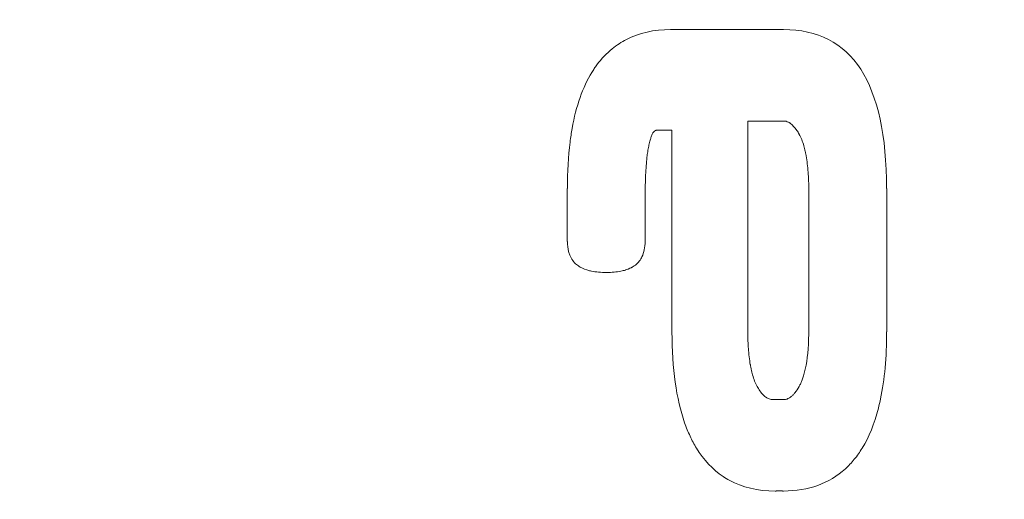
# Model space of a CAD drawing. Header units: inches. Extents: x -5.8 to 5.8, y -5.8 to 5.8.
# Tile 17 of 42: x -5.395 to -5.041, y 4.002 to 4.175. Entities that reach past the tile are written whole.
import ezdxf

# ---------------------------------------------------------------- set-up
doc = ezdxf.new("R2010")
doc.units = ezdxf.units.IN
doc.header["$MEASUREMENT"] = 0
doc.layers.add('VIEW_HATCHES', color=7, linetype='Continuous')

msp = doc.modelspace()

# ---------------------------------------------------------------- linework, layer by layer
at = {"layer": 'VIEW_HATCHES', "color": 4, "lineweight": 5}
for points in [[(-4.47718, 0.90654), (-4.47718, 0.90654), (-5.65767, 1.89029), (-5.65767, 1.89029), (-5.65767, 1.89029), (-5.71609, 1.93889), (-5.74992, 2.01092), (-5.74998, 2.08691), (-5.74998, 2.08691), (-5.75005, 2.16289), (-5.71601, 2.23529), (-5.65767, 2.28399), (-5.65767, 2.28399), (-5.65767, 2.28399), (-4.47717, 3.26774), (-4.47717, 3.26774), (-4.47717, 3.26774), (-4.47717, 3.26774), (-4.47717, 3.26774), (-4.47717, 3.26774), (-4.47717, 3.26774), (-4.471, 3.29833), (-4.16565, 4.85117), (-3.99717, 5.68682), (-3.99717, 5.68682), (-3.98978, 5.72355), (-3.95745, 5.74998), (-3.91998, 5.75), (-3.91998, 5.75), (-3.91998, 5.75), (-2.67093, 5.74999), (-2.67093, 5.74999), (-2.67093, 5.74999), (-2.63346, 5.75), (-2.60116, 5.72354), (-2.59374, 5.68681), (-2.59374, 5.68681), (-2.39022, 4.67732), (-2.11993, 3.29832), (-2.11376, 3.26772), (-2.11376, 3.26772), (-2.11376, 3.26772), (-2.11376, 3.26772), (-2.11376, 3.26772), (-2.11376, 3.26772), (-2.11376, 3.26772), (-0.93326, 2.28397), (-0.93326, 2.28397), (-0.93326, 2.28397), (-0.87484, 2.23537), (-0.84102, 2.16334), (-0.84096, 2.08735), (-0.84096, 2.08735), (-0.84089, 2.01136), (-0.87493, 1.93897), (-0.93327, 1.89026), (-0.93327, 1.89026), (-0.93327, 1.89026), (-2.11378, 0.90652), (-2.11378, 0.90652), (-2.11378, 0.90652), (-2.11378, 0.90652), (-2.11378, 0.90652), (-2.11378, 0.90652), (-2.11378, 0.90652), (-2.11994, 0.87593), (-2.43556, -0.72782), (-2.59377, -1.51256), (-2.59377, -1.51256), (-2.60116, -1.54929), (-2.63349, -1.57572), (-2.67096, -1.57573), (-2.67096, -1.57573), (-2.67096, -1.57573), (-3.92002, -1.57572), (-3.92002, -1.57572), (-3.92002, -1.57572), (-3.95748, -1.57574), (-3.98978, -1.54928), (-3.9972, -1.51255), (-3.9972, -1.51255), (-4.20072, -0.50306), (-4.47101, 0.87594), (-4.47718, 0.90654), (-4.47718, 0.90654), (-4.47718, 0.90654), (-4.47718, 0.90654), (-4.47718, 0.90654)], [(-4.84952, 4.94957), (-4.84952, 4.94957), (-4.59681, 4.63235), (-4.59681, 4.63235), (-4.59681, 4.63235), (-4.58138, 4.61668), (-4.57245, 4.59345), (-4.57244, 4.56895), (-4.57244, 4.56895), (-4.57242, 4.54445), (-4.58141, 4.5211), (-4.59681, 4.5054), (-4.59681, 4.5054), (-4.59681, 4.5054), (-4.84952, 4.18821), (-4.84952, 4.18821), (-4.84952, 4.18821), (-4.84952, 4.18821), (-4.84952, 4.18821), (-4.84952, 4.18821), (-4.84952, 4.18821), (-4.85115, 4.17834), (-4.93177, 3.67763), (-4.97626, 3.40818), (-4.97626, 3.40818), (-4.9782, 3.39634), (-4.98674, 3.38781), (-4.99663, 3.38781), (-4.99663, 3.38781), (-4.99663, 3.38781), (-5.32643, 3.38782), (-5.32643, 3.38782), (-5.32643, 3.38782), (-5.33633, 3.38782), (-5.34485, 3.39635), (-5.34681, 3.4082), (-5.34681, 3.4082), (-5.40056, 3.7337), (-5.47193, 4.17837), (-5.47356, 4.18823), (-5.47356, 4.18823), (-5.47356, 4.18823), (-5.47356, 4.18823), (-5.47356, 4.18823), (-5.47356, 4.18823), (-5.47356, 4.18823), (-5.72563, 4.50545), (-5.72563, 4.50545), (-5.72563, 4.50545), (-5.74105, 4.52112), (-5.74998, 4.54435), (-5.75, 4.56885), (-5.75, 4.56885), (-5.75002, 4.59335), (-5.74103, 4.6167), (-5.72563, 4.6324), (-5.72563, 4.6324), (-5.72563, 4.6324), (-5.47356, 4.94959), (-5.47356, 4.94959), (-5.47356, 4.94959), (-5.47356, 4.94959), (-5.47356, 4.94959), (-5.47356, 4.94959), (-5.47356, 4.94959), (-5.47193, 4.95946), (-5.38859, 5.47658), (-5.34682, 5.72962), (-5.34682, 5.72962), (-5.34487, 5.74146), (-5.33633, 5.74998), (-5.32644, 5.74999), (-5.32644, 5.74999), (-5.32644, 5.74999), (-4.99664, 5.74998), (-4.99664, 5.74998), (-4.99664, 5.74998), (-4.98675, 5.74998), (-4.97822, 5.74145), (-4.97626, 5.72961), (-4.97626, 5.72961), (-4.92252, 5.40409), (-4.85115, 4.95944), (-4.84952, 4.94957), (-4.84952, 4.94957), (-4.84952, 4.94957), (-4.84952, 4.94957), (-4.84952, 4.94957)]]:
    msp.add_open_spline(points, degree=3, knots=[0, 0, 0, 0, 0.045455, 0.045455, 0.045455, 0.045455, 0.090909, 0.090909, 0.090909, 0.090909, 0.136364, 0.136364, 0.136364, 0.136364, 0.181818, 0.181818, 0.181818, 0.181818, 0.227273, 0.227273, 0.227273, 0.227273, 0.272727, 0.272727, 0.272727, 0.272727, 0.318182, 0.318182, 0.318182, 0.318182, 0.363636, 0.363636, 0.363636, 0.363636, 0.409091, 0.409091, 0.409091, 0.409091, 0.454545, 0.454545, 0.454545, 0.454545, 0.5, 0.5, 0.5, 0.5, 0.545455, 0.545455, 0.545455, 0.545455, 0.590909, 0.590909, 0.590909, 0.590909, 0.636364, 0.636364, 0.636364, 0.636364, 0.681818, 0.681818, 0.681818, 0.681818, 0.727273, 0.727273, 0.727273, 0.727273, 0.772727, 0.772727, 0.772727, 0.772727, 0.818182, 0.818182, 0.818182, 0.818182, 0.863636, 0.863636, 0.863636, 0.863636, 0.909091, 0.909091, 0.909091, 0.909091, 0.954545, 0.954545, 0.954545, 0.954545, 1, 1, 1, 1], dxfattribs=at)
at = {"layer": 'VIEW_HATCHES', "color": 2, "lineweight": 5}
for points, knots in [([(-5.08311, 4.06252), (-5.08313, 4.05337), (-5.08386, 4.04532), (-5.08531, 4.03837), (-5.08531, 4.03837), (-5.08555, 4.03723), (-5.08581, 4.03611), (-5.08609, 4.03503), (-5.08609, 4.03503), (-5.08752, 4.02945), (-5.08946, 4.02466), (-5.09192, 4.02066), (-5.09192, 4.02066), (-5.09192, 4.02066), (-5.09193, 4.02065), (-5.09193, 4.02065), (-5.09193, 4.02065), (-5.09193, 4.02065), (-5.09193, 4.02064), (-5.09193, 4.02064), (-5.09193, 4.02064), (-5.09281, 4.0192), (-5.09376, 4.01787), (-5.09477, 4.01663), (-5.09477, 4.01663), (-5.09577, 4.01539), (-5.09684, 4.01426), (-5.09798, 4.01322), (-5.09798, 4.01322), (-5.09798, 4.01322), (-5.09798, 4.01322), (-5.09798, 4.01322), (-5.09798, 4.01322), (-5.1038, 4.00788), (-5.11123, 4.00521), (-5.12027, 4.00521), (-5.12027, 4.00521), (-5.12027, 4.00521), (-5.12058, 4.00521), (-5.12058, 4.00521), (-5.12058, 4.00521), (-5.12058, 4.00521), (-5.12058, 4.00523), (-5.12058, 4.00523), (-5.12058, 4.00523), (-5.12058, 4.00523), (-5.12296, 4.00523), (-5.12296, 4.00523), (-5.12296, 4.00523), (-5.12296, 4.00523), (-5.12296, 4.00521), (-5.12296, 4.00521), (-5.12296, 4.00521), (-5.12296, 4.00521), (-5.12326, 4.00521), (-5.12326, 4.00521), (-5.12326, 4.00521), (-5.12326, 4.00521), (-5.12328, 4.00521), (-5.12328, 4.00521), (-5.12328, 4.00521), (-5.12328, 4.00521), (-5.12328, 4.00521), (-5.12328, 4.00521), (-5.12328, 4.00521), (-5.12955, 4.00521), (-5.13506, 4.0065), (-5.13978, 4.00907), (-5.13978, 4.00907), (-5.14055, 4.00949), (-5.1413, 4.00995), (-5.14203, 4.01043), (-5.14203, 4.01043), (-5.14577, 4.01294), (-5.14897, 4.01634), (-5.15161, 4.02065), (-5.15161, 4.02065), (-5.15161, 4.02065), (-5.15162, 4.02065), (-5.15162, 4.02065), (-5.15162, 4.02065), (-5.15162, 4.02065), (-5.15163, 4.02067), (-5.15163, 4.02067), (-5.15163, 4.02067), (-5.15245, 4.02201), (-5.15322, 4.02344), (-5.15393, 4.02495), (-5.15393, 4.02495), (-5.15393, 4.02495), (-5.15392, 4.02495), (-5.15392, 4.02495), (-5.15392, 4.02495), (-5.15463, 4.02647), (-5.15528, 4.02808), (-5.15587, 4.02977), (-5.15587, 4.02977), (-5.15889, 4.03839), (-5.16041, 4.04931), (-5.16043, 4.06252), (-5.16043, 4.06252), (-5.16043, 4.06252), (-5.16045, 4.06252), (-5.16045, 4.06252), (-5.16045, 4.06252), (-5.16045, 4.06252), (-5.16045, 4.06282), (-5.16045, 4.06282), (-5.16045, 4.06282), (-5.16045, 4.06282), (-5.16044, 4.13517), (-5.16044, 4.13517), (-5.16044, 4.13517), (-5.16044, 4.13517), (-5.16606, 4.13517), (-5.16606, 4.13517), (-5.16606, 4.13517), (-5.16606, 4.13517), (-5.16607, 4.13517), (-5.16607, 4.13517), (-5.16607, 4.13517), (-5.16607, 4.13517), (-5.16607, 4.13517), (-5.16607, 4.13517), (-5.16607, 4.13517), (-5.1661, 4.13517), (-5.16613, 4.13516), (-5.16618, 4.13514), (-5.16618, 4.13514), (-5.16624, 4.13512), (-5.16631, 4.13509), (-5.16639, 4.13505), (-5.16639, 4.13505), (-5.16639, 4.13505), (-5.16639, 4.13505), (-5.16639, 4.13505), (-5.16639, 4.13505), (-5.16679, 4.13483), (-5.16727, 4.13443), (-5.16737, 4.13418), (-5.16737, 4.13418), (-5.16737, 4.13418), (-5.16746, 4.134), (-5.16746, 4.134), (-5.16746, 4.134), (-5.16746, 4.134), (-5.16746, 4.134), (-5.16746, 4.134), (-5.16746, 4.134), (-5.16746, 4.134), (-5.16749, 4.13393), (-5.16749, 4.13393), (-5.16749, 4.13393), (-5.16749, 4.13393), (-5.16749, 4.13393), (-5.16749, 4.13393), (-5.16749, 4.13393), (-5.16749, 4.13393), (-5.16759, 4.1337), (-5.16759, 4.1337), (-5.16759, 4.1337), (-5.16759, 4.1337), (-5.16759, 4.1337), (-5.16759, 4.1337), (-5.16759, 4.1337), (-5.16775, 4.13331), (-5.16789, 4.13291), (-5.16802, 4.1325), (-5.16802, 4.1325), (-5.16802, 4.1325), (-5.16803, 4.13246), (-5.16803, 4.13246), (-5.16803, 4.13246), (-5.16803, 4.13246), (-5.16803, 4.13245), (-5.16803, 4.13245), (-5.16803, 4.13245), (-5.16803, 4.13245), (-5.16803, 4.13245), (-5.16803, 4.13245), (-5.16803, 4.13245), (-5.16803, 4.13245), (-5.16811, 4.13219), (-5.16811, 4.13219), (-5.16811, 4.13219), (-5.16811, 4.13219), (-5.16819, 4.13192), (-5.16819, 4.13192), (-5.16819, 4.13192), (-5.16833, 4.13146), (-5.16846, 4.13092), (-5.1686, 4.13032), (-5.1686, 4.13032), (-5.1686, 4.13032), (-5.16861, 4.13028), (-5.16861, 4.13028), (-5.16861, 4.13028), (-5.16875, 4.12969), (-5.16888, 4.12907), (-5.169, 4.12843), (-5.169, 4.12843), (-5.16911, 4.12778), (-5.16922, 4.1271), (-5.16932, 4.12639), (-5.16932, 4.12639), (-5.16982, 4.12274), (-5.17007, 4.1183), (-5.17007, 4.11306), (-5.17007, 4.11306), (-5.17007, 4.11306), (-5.17007, 4.09544), (-5.17007, 4.09544), (-5.17007, 4.09544), (-5.17007, 4.09544), (-5.17007, 4.09513), (-5.17007, 4.09513), (-5.17007, 4.09513), (-5.17007, 4.09513), (-5.17009, 4.09513), (-5.17009, 4.09513), (-5.17009, 4.09513), (-5.17013, 4.09295), (-5.17051, 4.0911), (-5.17124, 4.08958), (-5.17124, 4.08958), (-5.17124, 4.08958), (-5.17124, 4.08958), (-5.17124, 4.08958), (-5.17124, 4.08958), (-5.17137, 4.08932), (-5.1715, 4.08907), (-5.17165, 4.08882), (-5.17165, 4.08882), (-5.17165, 4.08882), (-5.17165, 4.08882), (-5.17165, 4.08882), (-5.17165, 4.08882), (-5.17235, 4.08767), (-5.17328, 4.08674), (-5.17444, 4.08602), (-5.17444, 4.08602), (-5.17444, 4.08602), (-5.17443, 4.08602), (-5.17443, 4.08602), (-5.17443, 4.08602), (-5.17443, 4.08602), (-5.17472, 4.08585), (-5.17472, 4.08585), (-5.17472, 4.08585), (-5.17472, 4.08585), (-5.17473, 4.08584), (-5.17473, 4.08584), (-5.17473, 4.08584), (-5.17473, 4.08584), (-5.17478, 4.08582), (-5.17478, 4.08582), (-5.17478, 4.08582), (-5.17478, 4.08582), (-5.17479, 4.08582), (-5.17479, 4.08582), (-5.17479, 4.08582), (-5.17479, 4.08582), (-5.17495, 4.08574), (-5.17495, 4.08574), (-5.17495, 4.08574), (-5.17495, 4.08574), (-5.17498, 4.08572), (-5.17498, 4.08572), (-5.17498, 4.08572), (-5.17498, 4.08572), (-5.17498, 4.08572), (-5.17498, 4.08572), (-5.17498, 4.08572), (-5.17498, 4.08572), (-5.17515, 4.08563), (-5.17515, 4.08563), (-5.17515, 4.08563), (-5.17515, 4.08563), (-5.17515, 4.08563), (-5.17515, 4.08563), (-5.17515, 4.08563), (-5.17544, 4.08548), (-5.1757, 4.08535), (-5.17594, 4.08526), (-5.17594, 4.08526), (-5.17594, 4.08526), (-5.17594, 4.08526), (-5.17594, 4.08526), (-5.17594, 4.08526), (-5.17594, 4.08526), (-5.17594, 4.08525), (-5.17594, 4.08525), (-5.17594, 4.08525), (-5.17594, 4.08525), (-5.17595, 4.08525), (-5.17595, 4.08525), (-5.17595, 4.08525), (-5.17595, 4.08525), (-5.17609, 4.08519), (-5.17609, 4.08519), (-5.17609, 4.08519), (-5.17609, 4.08519), (-5.1761, 4.08519), (-5.1761, 4.08519), (-5.1761, 4.08519), (-5.1761, 4.08519), (-5.17625, 4.08513), (-5.17625, 4.08513), (-5.17625, 4.08513), (-5.17625, 4.08513), (-5.17625, 4.08513), (-5.17625, 4.08513), (-5.17625, 4.08513), (-5.17652, 4.08503), (-5.17681, 4.08493), (-5.17714, 4.08482), (-5.17714, 4.08482), (-5.17714, 4.08482), (-5.17714, 4.08482), (-5.17714, 4.08482), (-5.17714, 4.08482), (-5.17714, 4.08482), (-5.17717, 4.08481), (-5.17717, 4.08481), (-5.17717, 4.08481), (-5.17717, 4.08481), (-5.17717, 4.08481), (-5.17717, 4.08481), (-5.17717, 4.08481), (-5.17744, 4.08473), (-5.17772, 4.08465), (-5.178, 4.08458), (-5.178, 4.08458), (-5.17828, 4.08451), (-5.17857, 4.08444), (-5.17887, 4.08439), (-5.17887, 4.08439), (-5.18038, 4.08409), (-5.18209, 4.08393), (-5.18401, 4.08393), (-5.18401, 4.08393), (-5.18401, 4.08393), (-5.18404, 4.08393), (-5.18404, 4.08393), (-5.18404, 4.08393), (-5.18404, 4.08393), (-5.18404, 4.08393), (-5.18404, 4.08393), (-5.18404, 4.08393), (-5.18604, 4.08394), (-5.18783, 4.08409), (-5.18939, 4.08441), (-5.18939, 4.08441), (-5.18965, 4.08446), (-5.18991, 4.08452), (-5.19014, 4.08457), (-5.19014, 4.08457), (-5.19141, 4.08488), (-5.19251, 4.0853), (-5.19346, 4.08583), (-5.19346, 4.08583), (-5.19346, 4.08583), (-5.19346, 4.08584), (-5.19346, 4.08584), (-5.19346, 4.08584), (-5.19346, 4.08584), (-5.19347, 4.08584), (-5.19347, 4.08584), (-5.19347, 4.08584), (-5.1937, 4.08597), (-5.19394, 4.08612), (-5.19415, 4.08627), (-5.19415, 4.08627), (-5.19437, 4.08642), (-5.19458, 4.08658), (-5.19478, 4.08675), (-5.19478, 4.08675), (-5.19478, 4.08675), (-5.19478, 4.08675), (-5.19478, 4.08675), (-5.19478, 4.08675), (-5.19582, 4.08763), (-5.19663, 4.08876), (-5.1972, 4.09013), (-5.1972, 4.09013), (-5.1972, 4.09013), (-5.1972, 4.09013), (-5.1972, 4.09013), (-5.1972, 4.09013), (-5.1972, 4.09013), (-5.1972, 4.09015), (-5.1972, 4.09015), (-5.1972, 4.09015), (-5.19729, 4.09036), (-5.19737, 4.09057), (-5.19744, 4.09079), (-5.19744, 4.09079), (-5.19752, 4.09102), (-5.19759, 4.09124), (-5.19765, 4.09146), (-5.19765, 4.09146), (-5.19794, 4.09256), (-5.1981, 4.09378), (-5.19812, 4.09513), (-5.19812, 4.09513), (-5.19812, 4.09513), (-5.19814, 4.09513), (-5.19814, 4.09513), (-5.19814, 4.09513), (-5.19814, 4.09513), (-5.19814, 4.09543), (-5.19814, 4.09543), (-5.19814, 4.09543), (-5.19814, 4.09543), (-5.19814, 4.1138), (-5.19814, 4.1138), (-5.19814, 4.1138), (-5.19814, 4.1138), (-5.19814, 4.11382), (-5.19814, 4.11382), (-5.19814, 4.11382), (-5.19814, 4.11382), (-5.19814, 4.11413), (-5.19814, 4.11413), (-5.19814, 4.11413), (-5.19814, 4.11413), (-5.19812, 4.11413), (-5.19812, 4.11413), (-5.19812, 4.11413), (-5.19811, 4.12019), (-5.19778, 4.12578), (-5.19715, 4.13087), (-5.19715, 4.13087), (-5.19693, 4.13257), (-5.19669, 4.1342), (-5.19641, 4.13578), (-5.19641, 4.13578), (-5.19496, 4.14391), (-5.19259, 4.15065), (-5.18931, 4.15598), (-5.18931, 4.15598), (-5.18931, 4.15598), (-5.18931, 4.15599), (-5.18931, 4.15599), (-5.18931, 4.15599), (-5.18931, 4.15599), (-5.1893, 4.15599), (-5.1893, 4.15599), (-5.1893, 4.15599), (-5.18902, 4.15646), (-5.18872, 4.15692), (-5.18841, 4.15737), (-5.18841, 4.15737), (-5.18811, 4.15783), (-5.18779, 4.15827), (-5.18748, 4.15869), (-5.18748, 4.15869), (-5.18583, 4.1609), (-5.18399, 4.16284), (-5.18195, 4.16449), (-5.18195, 4.16449), (-5.18195, 4.16449), (-5.18195, 4.1645), (-5.18195, 4.1645), (-5.18195, 4.1645), (-5.18195, 4.1645), (-5.18194, 4.1645), (-5.18194, 4.1645), (-5.18194, 4.1645), (-5.18194, 4.1645), (-5.18194, 4.1645), (-5.18194, 4.1645), (-5.18194, 4.1645), (-5.18115, 4.16515), (-5.18033, 4.16575), (-5.17948, 4.16631), (-5.17948, 4.16631), (-5.17863, 4.16686), (-5.17776, 4.16737), (-5.17686, 4.16784), (-5.17686, 4.16784), (-5.17224, 4.17023), (-5.16694, 4.17142), (-5.16096, 4.17142), (-5.16096, 4.17142), (-5.16096, 4.17142), (-5.12029, 4.17143), (-5.12029, 4.17143), (-5.12029, 4.17143), (-5.09557, 4.17143), (-5.08319, 4.15233), (-5.08312, 4.11412), (-5.08312, 4.11412), (-5.08312, 4.11412), (-5.0831, 4.11412), (-5.0831, 4.11412), (-5.0831, 4.11412), (-5.0831, 4.11412), (-5.0831, 4.11381), (-5.0831, 4.11381), (-5.0831, 4.11381), (-5.0831, 4.11381), (-5.08309, 4.06283), (-5.08309, 4.06283), (-5.08309, 4.06283), (-5.08309, 4.06283), (-5.08309, 4.06252), (-5.08309, 4.06252), (-5.08309, 4.06252), (-5.08309, 4.06252), (-5.08311, 4.06252), (-5.08311, 4.06252)], [0, 0, 0, 0, 0.007812, 0.007812, 0.007812, 0.007812, 0.015625, 0.015625, 0.015625, 0.015625, 0.023438, 0.023438, 0.023438, 0.023438, 0.03125, 0.03125, 0.03125, 0.03125, 0.039062, 0.039062, 0.039062, 0.039062, 0.046875, 0.046875, 0.046875, 0.046875, 0.054688, 0.054688, 0.054688, 0.054688, 0.0625, 0.0625, 0.0625, 0.0625, 0.070312, 0.070312, 0.070312, 0.070312, 0.078125, 0.078125, 0.078125, 0.078125, 0.085938, 0.085938, 0.085938, 0.085938, 0.09375, 0.09375, 0.09375, 0.09375, 0.101562, 0.101562, 0.101562, 0.101562, 0.109375, 0.109375, 0.109375, 0.109375, 0.117188, 0.117188, 0.117188, 0.117188, 0.125, 0.125, 0.125, 0.125, 0.132812, 0.132812, 0.132812, 0.132812, 0.140625, 0.140625, 0.140625, 0.140625, 0.148438, 0.148438, 0.148438, 0.148438, 0.15625, 0.15625, 0.15625, 0.15625, 0.164062, 0.164062, 0.164062, 0.164062, 0.171875, 0.171875, 0.171875, 0.171875, 0.179688, 0.179688, 0.179688, 0.179688, 0.1875, 0.1875, 0.1875, 0.1875, 0.195312, 0.195312, 0.195312, 0.195312, 0.203125, 0.203125, 0.203125, 0.203125, 0.210938, 0.210938, 0.210938, 0.210938, 0.21875, 0.21875, 0.21875, 0.21875, 0.226562, 0.226562, 0.226562, 0.226562, 0.234375, 0.234375, 0.234375, 0.234375, 0.242188, 0.242188, 0.242188, 0.242188, 0.25, 0.25, 0.25, 0.25, 0.257812, 0.257812, 0.257812, 0.257812, 0.265625, 0.265625, 0.265625, 0.265625, 0.273438, 0.273438, 0.273438, 0.273438, 0.28125, 0.28125, 0.28125, 0.28125, 0.289062, 0.289062, 0.289062, 0.289062, 0.296875, 0.296875, 0.296875, 0.296875, 0.304688, 0.304688, 0.304688, 0.304688, 0.3125, 0.3125, 0.3125, 0.3125, 0.320312, 0.320312, 0.320312, 0.320312, 0.328125, 0.328125, 0.328125, 0.328125, 0.335938, 0.335938, 0.335938, 0.335938, 0.34375, 0.34375, 0.34375, 0.34375, 0.351562, 0.351562, 0.351562, 0.351562, 0.359375, 0.359375, 0.359375, 0.359375, 0.367188, 0.367188, 0.367188, 0.367188, 0.375, 0.375, 0.375, 0.375, 0.382812, 0.382812, 0.382812, 0.382812, 0.390625, 0.390625, 0.390625, 0.390625, 0.398438, 0.398438, 0.398438, 0.398438, 0.40625, 0.40625, 0.40625, 0.40625, 0.414062, 0.414062, 0.414062, 0.414062, 0.421875, 0.421875, 0.421875, 0.421875, 0.429688, 0.429688, 0.429688, 0.429688, 0.4375, 0.4375, 0.4375, 0.4375, 0.445312, 0.445312, 0.445312, 0.445312, 0.453125, 0.453125, 0.453125, 0.453125, 0.460938, 0.460938, 0.460938, 0.460938, 0.46875, 0.46875, 0.46875, 0.46875, 0.476562, 0.476562, 0.476562, 0.476562, 0.484375, 0.484375, 0.484375, 0.484375, 0.492188, 0.492188, 0.492188, 0.492188, 0.5, 0.5, 0.5, 0.5, 0.507812, 0.507812, 0.507812, 0.507812, 0.515625, 0.515625, 0.515625, 0.515625, 0.523438, 0.523438, 0.523438, 0.523438, 0.53125, 0.53125, 0.53125, 0.53125, 0.539062, 0.539062, 0.539062, 0.539062, 0.546875, 0.546875, 0.546875, 0.546875, 0.554688, 0.554688, 0.554688, 0.554688, 0.5625, 0.5625, 0.5625, 0.5625, 0.570312, 0.570312, 0.570312, 0.570312, 0.578125, 0.578125, 0.578125, 0.578125, 0.585938, 0.585938, 0.585938, 0.585938, 0.59375, 0.59375, 0.59375, 0.59375, 0.601562, 0.601562, 0.601562, 0.601562, 0.609375, 0.609375, 0.609375, 0.609375, 0.617188, 0.617188, 0.617188, 0.617188, 0.625, 0.625, 0.625, 0.625, 0.632812, 0.632812, 0.632812, 0.632812, 0.640625, 0.640625, 0.640625, 0.640625, 0.648438, 0.648438, 0.648438, 0.648438, 0.65625, 0.65625, 0.65625, 0.65625, 0.664062, 0.664062, 0.664062, 0.664062, 0.671875, 0.671875, 0.671875, 0.671875, 0.679688, 0.679688, 0.679688, 0.679688, 0.6875, 0.6875, 0.6875, 0.6875, 0.695312, 0.695312, 0.695312, 0.695312, 0.703125, 0.703125, 0.703125, 0.703125, 0.710938, 0.710938, 0.710938, 0.710938, 0.71875, 0.71875, 0.71875, 0.71875, 0.726562, 0.726562, 0.726562, 0.726562, 0.734375, 0.734375, 0.734375, 0.734375, 0.742188, 0.742188, 0.742188, 0.742188, 0.75, 0.75, 0.75, 0.75, 0.757812, 0.757812, 0.757812, 0.757812, 0.765625, 0.765625, 0.765625, 0.765625, 0.773438, 0.773438, 0.773438, 0.773438, 0.78125, 0.78125, 0.78125, 0.78125, 0.789062, 0.789062, 0.789062, 0.789062, 0.796875, 0.796875, 0.796875, 0.796875, 0.804688, 0.804688, 0.804688, 0.804688, 0.8125, 0.8125, 0.8125, 0.8125, 0.820312, 0.820312, 0.820312, 0.820312, 0.828125, 0.828125, 0.828125, 0.828125, 0.835938, 0.835938, 0.835938, 0.835938, 0.84375, 0.84375, 0.84375, 0.84375, 0.851562, 0.851562, 0.851562, 0.851562, 0.859375, 0.859375, 0.859375, 0.859375, 0.867188, 0.867188, 0.867188, 0.867188, 0.875, 0.875, 0.875, 0.875, 0.882812, 0.882812, 0.882812, 0.882812, 0.890625, 0.890625, 0.890625, 0.890625, 0.898438, 0.898438, 0.898438, 0.898438, 0.90625, 0.90625, 0.90625, 0.90625, 0.914062, 0.914062, 0.914062, 0.914062, 0.921875, 0.921875, 0.921875, 0.921875, 0.929688, 0.929688, 0.929688, 0.929688, 0.9375, 0.9375, 0.9375, 0.9375, 0.945312, 0.945312, 0.945312, 0.945312, 0.953125, 0.953125, 0.953125, 0.953125, 0.960938, 0.960938, 0.960938, 0.960938, 0.96875, 0.96875, 0.96875, 0.96875, 0.976562, 0.976562, 0.976562, 0.976562, 0.984375, 0.984375, 0.984375, 0.984375, 0.992188, 0.992188, 0.992188, 0.992188, 1, 1, 1, 1]), ([(-5.11117, 4.11306), (-5.11117, 4.11306), (-5.11117, 4.1131), (-5.11117, 4.1131), (-5.11117, 4.1131), (-5.11117, 4.1131), (-5.11117, 4.11341), (-5.11117, 4.11341), (-5.11117, 4.11341), (-5.11117, 4.11341), (-5.11115, 4.11341), (-5.11115, 4.11341), (-5.11115, 4.11341), (-5.11115, 4.11527), (-5.1112, 4.11705), (-5.1113, 4.11873), (-5.1113, 4.11873), (-5.1113, 4.11873), (-5.1113, 4.11873), (-5.1113, 4.11873), (-5.1113, 4.11873), (-5.11133, 4.11915), (-5.11136, 4.11957), (-5.11139, 4.12), (-5.11139, 4.12), (-5.11155, 4.12213), (-5.11179, 4.12409), (-5.1121, 4.12588), (-5.1121, 4.12588), (-5.1121, 4.12588), (-5.11211, 4.12591), (-5.11211, 4.12591), (-5.11211, 4.12591), (-5.11211, 4.12591), (-5.11215, 4.12615), (-5.11215, 4.12615), (-5.11215, 4.12615), (-5.11215, 4.12615), (-5.11219, 4.12638), (-5.11219, 4.12638), (-5.11219, 4.12638), (-5.11227, 4.12677), (-5.11235, 4.12715), (-5.11242, 4.1275), (-5.11242, 4.1275), (-5.11242, 4.1275), (-5.11242, 4.1275), (-5.11242, 4.1275), (-5.11242, 4.1275), (-5.11242, 4.1275), (-5.11243, 4.12752), (-5.11243, 4.12752), (-5.11243, 4.12752), (-5.11243, 4.12752), (-5.11243, 4.12753), (-5.11243, 4.12753), (-5.11243, 4.12753), (-5.11251, 4.12789), (-5.11259, 4.12824), (-5.11267, 4.12857), (-5.11267, 4.12857), (-5.11276, 4.12891), (-5.11285, 4.12924), (-5.11294, 4.12956), (-5.11294, 4.12956), (-5.1134, 4.13118), (-5.11395, 4.13256), (-5.11458, 4.13367), (-5.11458, 4.13367), (-5.11458, 4.13367), (-5.11459, 4.13369), (-5.11459, 4.13369), (-5.11459, 4.13369), (-5.11459, 4.13369), (-5.11459, 4.13369), (-5.11459, 4.13369), (-5.11459, 4.13369), (-5.11474, 4.13394), (-5.11488, 4.13419), (-5.11503, 4.13443), (-5.11503, 4.13443), (-5.11517, 4.13466), (-5.11532, 4.13489), (-5.11547, 4.13511), (-5.11547, 4.13511), (-5.11622, 4.1362), (-5.11699, 4.13704), (-5.11777, 4.13761), (-5.11777, 4.13761), (-5.11777, 4.13761), (-5.11801, 4.13779), (-5.11801, 4.13779), (-5.11801, 4.13779), (-5.11801, 4.13779), (-5.11811, 4.13786), (-5.11811, 4.13786), (-5.11811, 4.13786), (-5.11822, 4.13793), (-5.11834, 4.13799), (-5.11845, 4.13805), (-5.11845, 4.13805), (-5.11903, 4.13834), (-5.11964, 4.13848), (-5.12028, 4.13848), (-5.12028, 4.13848), (-5.12028, 4.13848), (-5.13314, 4.13848), (-5.13314, 4.13848), (-5.13314, 4.13848), (-5.13314, 4.13848), (-5.13313, 4.06357), (-5.13313, 4.06357), (-5.13313, 4.06357), (-5.13313, 4.06357), (-5.13313, 4.06354), (-5.13313, 4.06354), (-5.13313, 4.06354), (-5.13313, 4.06354), (-5.13313, 4.06323), (-5.13313, 4.06323), (-5.13313, 4.06323), (-5.13313, 4.06323), (-5.13315, 4.06323), (-5.13315, 4.06323), (-5.13315, 4.06323), (-5.13315, 4.06136), (-5.13309, 4.05957), (-5.133, 4.05789), (-5.133, 4.05789), (-5.13298, 4.05747), (-5.13295, 4.05705), (-5.13292, 4.05662), (-5.13292, 4.05662), (-5.13276, 4.05449), (-5.13253, 4.05253), (-5.13222, 4.05074), (-5.13222, 4.05074), (-5.13222, 4.05074), (-5.13221, 4.05071), (-5.13221, 4.05071), (-5.13221, 4.05071), (-5.13221, 4.05071), (-5.13217, 4.05047), (-5.13217, 4.05047), (-5.13217, 4.05047), (-5.13217, 4.05047), (-5.13217, 4.05047), (-5.13217, 4.05047), (-5.13217, 4.05047), (-5.13217, 4.05047), (-5.13213, 4.05023), (-5.13213, 4.05023), (-5.13213, 4.05023), (-5.13206, 4.04984), (-5.13198, 4.04946), (-5.13191, 4.04911), (-5.13191, 4.04911), (-5.13191, 4.04911), (-5.1319, 4.04909), (-5.1319, 4.04909), (-5.1319, 4.04909), (-5.13183, 4.04873), (-5.13174, 4.04838), (-5.13167, 4.04805), (-5.13167, 4.04805), (-5.13167, 4.04805), (-5.13167, 4.04805), (-5.13167, 4.04805), (-5.13167, 4.04805), (-5.13159, 4.04772), (-5.1315, 4.04739), (-5.13141, 4.04706), (-5.13141, 4.04706), (-5.13095, 4.04544), (-5.1304, 4.04405), (-5.12977, 4.04291), (-5.12977, 4.04291), (-5.12977, 4.04291), (-5.12976, 4.0429), (-5.12976, 4.0429), (-5.12976, 4.0429), (-5.12976, 4.0429), (-5.12976, 4.04289), (-5.12976, 4.04289), (-5.12976, 4.04289), (-5.12976, 4.04289), (-5.12976, 4.04289), (-5.12976, 4.04289), (-5.12976, 4.04289), (-5.12976, 4.04289), (-5.12954, 4.04249), (-5.12954, 4.04249), (-5.12954, 4.04249), (-5.12954, 4.04249), (-5.12931, 4.04211), (-5.12931, 4.04211), (-5.12931, 4.04211), (-5.12893, 4.04149), (-5.12855, 4.04095), (-5.12817, 4.04048), (-5.12817, 4.04048), (-5.12817, 4.04048), (-5.12816, 4.04048), (-5.12816, 4.04048), (-5.12816, 4.04048), (-5.12816, 4.04048), (-5.12816, 4.04047), (-5.12816, 4.04047), (-5.12816, 4.04047), (-5.12816, 4.04047), (-5.12795, 4.04023), (-5.12795, 4.04023), (-5.12795, 4.04023), (-5.12795, 4.04023), (-5.12795, 4.04023), (-5.12795, 4.04023), (-5.12795, 4.04023), (-5.12795, 4.04023), (-5.12775, 4.04), (-5.12775, 4.04), (-5.12775, 4.04), (-5.12775, 4.04), (-5.12775, 4.04001), (-5.12775, 4.04001), (-5.12775, 4.04001), (-5.1274, 4.03963), (-5.12704, 4.03931), (-5.12667, 4.03904), (-5.12667, 4.03904), (-5.12667, 4.03904), (-5.12643, 4.03887), (-5.12643, 4.03887), (-5.12643, 4.03887), (-5.1263, 4.03878), (-5.12617, 4.03871), (-5.12604, 4.03864), (-5.12604, 4.03864), (-5.12583, 4.03853), (-5.12561, 4.03844), (-5.1254, 4.03837), (-5.1254, 4.03837), (-5.1254, 4.03837), (-5.1254, 4.03837), (-5.1254, 4.03837), (-5.1254, 4.03837), (-5.12496, 4.03822), (-5.1245, 4.03815), (-5.12402, 4.03815), (-5.12402, 4.03815), (-5.12402, 4.03815), (-5.12028, 4.03815), (-5.12028, 4.03815), (-5.12028, 4.03815), (-5.12028, 4.03815), (-5.12027, 4.03815), (-5.12027, 4.03815), (-5.12027, 4.03815), (-5.12027, 4.03815), (-5.11996, 4.03815), (-5.11996, 4.03815), (-5.11996, 4.03815), (-5.11996, 4.03815), (-5.11996, 4.03815), (-5.11996, 4.03815), (-5.11996, 4.03815), (-5.11972, 4.03817), (-5.11948, 4.03821), (-5.11924, 4.03828), (-5.11924, 4.03828), (-5.11915, 4.0383), (-5.11907, 4.03833), (-5.11899, 4.03835), (-5.11899, 4.03835), (-5.11857, 4.0385), (-5.11816, 4.03873), (-5.11776, 4.03902), (-5.11776, 4.03902), (-5.11776, 4.03902), (-5.11776, 4.03902), (-5.11776, 4.03902), (-5.11776, 4.03902), (-5.11776, 4.03902), (-5.11761, 4.03913), (-5.11761, 4.03913), (-5.11761, 4.03913), (-5.11761, 4.03913), (-5.11748, 4.03924), (-5.11748, 4.03924), (-5.11748, 4.03924), (-5.11724, 4.03944), (-5.117, 4.03966), (-5.11677, 4.03991), (-5.11677, 4.03991), (-5.11677, 4.03991), (-5.11676, 4.03991), (-5.11676, 4.03991), (-5.11676, 4.03991), (-5.11668, 4.04), (-5.11657, 4.04012), (-5.11645, 4.04025), (-5.11645, 4.04025), (-5.11634, 4.04038), (-5.11623, 4.04051), (-5.11614, 4.04062), (-5.11614, 4.04062), (-5.11562, 4.04126), (-5.11511, 4.04202), (-5.11461, 4.0429), (-5.11461, 4.0429), (-5.11461, 4.0429), (-5.1146, 4.04293), (-5.1146, 4.04293), (-5.1146, 4.04293), (-5.1146, 4.04293), (-5.11459, 4.04294), (-5.11459, 4.04294), (-5.11459, 4.04294), (-5.11459, 4.04294), (-5.11459, 4.04294), (-5.11459, 4.04294), (-5.11459, 4.04294), (-5.11459, 4.04294), (-5.11458, 4.04297), (-5.11458, 4.04297), (-5.11458, 4.04297), (-5.11458, 4.04297), (-5.11458, 4.04297), (-5.11458, 4.04297), (-5.11458, 4.04297), (-5.11458, 4.04297), (-5.11457, 4.04298), (-5.11457, 4.04298), (-5.11457, 4.04298), (-5.11457, 4.04298), (-5.11457, 4.04298), (-5.11457, 4.04298), (-5.11457, 4.04298), (-5.11457, 4.04298), (-5.11445, 4.04321), (-5.11445, 4.04321), (-5.11445, 4.04321), (-5.11445, 4.04321), (-5.11433, 4.04343), (-5.11433, 4.04343), (-5.11433, 4.04343), (-5.11414, 4.04381), (-5.11395, 4.04422), (-5.11378, 4.04464), (-5.11378, 4.04464), (-5.11378, 4.04464), (-5.11377, 4.04465), (-5.11377, 4.04465), (-5.11377, 4.04465), (-5.11377, 4.04465), (-5.11377, 4.04465), (-5.11377, 4.04465), (-5.11377, 4.04465), (-5.11377, 4.04465), (-5.11365, 4.04495), (-5.11365, 4.04495), (-5.11365, 4.04495), (-5.11365, 4.04495), (-5.11365, 4.04495), (-5.11365, 4.04495), (-5.11365, 4.04495), (-5.11365, 4.04495), (-5.11354, 4.04524), (-5.11354, 4.04524), (-5.11354, 4.04524), (-5.11354, 4.04524), (-5.11353, 4.04524), (-5.11353, 4.04524), (-5.11353, 4.04524), (-5.11335, 4.04572), (-5.11318, 4.04621), (-5.11303, 4.04671), (-5.11303, 4.04671), (-5.11303, 4.04671), (-5.11302, 4.04674), (-5.11302, 4.04674), (-5.11302, 4.04674), (-5.11285, 4.04732), (-5.11269, 4.04792), (-5.11254, 4.04856), (-5.11254, 4.04856), (-5.11238, 4.0492), (-5.11225, 4.04986), (-5.11212, 4.05054), (-5.11212, 4.05054), (-5.11148, 4.0541), (-5.11116, 4.05845), (-5.11116, 4.06357), (-5.11116, 4.06357), (-5.11116, 4.06357), (-5.11117, 4.11306), (-5.11117, 4.11306)], [0, 0, 0, 0, 0.010101, 0.010101, 0.010101, 0.010101, 0.020202, 0.020202, 0.020202, 0.020202, 0.030303, 0.030303, 0.030303, 0.030303, 0.040404, 0.040404, 0.040404, 0.040404, 0.050505, 0.050505, 0.050505, 0.050505, 0.060606, 0.060606, 0.060606, 0.060606, 0.070707, 0.070707, 0.070707, 0.070707, 0.080808, 0.080808, 0.080808, 0.080808, 0.090909, 0.090909, 0.090909, 0.090909, 0.10101, 0.10101, 0.10101, 0.10101, 0.111111, 0.111111, 0.111111, 0.111111, 0.121212, 0.121212, 0.121212, 0.121212, 0.131313, 0.131313, 0.131313, 0.131313, 0.141414, 0.141414, 0.141414, 0.141414, 0.151515, 0.151515, 0.151515, 0.151515, 0.161616, 0.161616, 0.161616, 0.161616, 0.171717, 0.171717, 0.171717, 0.171717, 0.181818, 0.181818, 0.181818, 0.181818, 0.191919, 0.191919, 0.191919, 0.191919, 0.20202, 0.20202, 0.20202, 0.20202, 0.212121, 0.212121, 0.212121, 0.212121, 0.222222, 0.222222, 0.222222, 0.222222, 0.232323, 0.232323, 0.232323, 0.232323, 0.242424, 0.242424, 0.242424, 0.242424, 0.252525, 0.252525, 0.252525, 0.252525, 0.262626, 0.262626, 0.262626, 0.262626, 0.272727, 0.272727, 0.272727, 0.272727, 0.282828, 0.282828, 0.282828, 0.282828, 0.292929, 0.292929, 0.292929, 0.292929, 0.30303, 0.30303, 0.30303, 0.30303, 0.313131, 0.313131, 0.313131, 0.313131, 0.323232, 0.323232, 0.323232, 0.323232, 0.333333, 0.333333, 0.333333, 0.333333, 0.343434, 0.343434, 0.343434, 0.343434, 0.353535, 0.353535, 0.353535, 0.353535, 0.363636, 0.363636, 0.363636, 0.363636, 0.373737, 0.373737, 0.373737, 0.373737, 0.383838, 0.383838, 0.383838, 0.383838, 0.393939, 0.393939, 0.393939, 0.393939, 0.40404, 0.40404, 0.40404, 0.40404, 0.414141, 0.414141, 0.414141, 0.414141, 0.424242, 0.424242, 0.424242, 0.424242, 0.434343, 0.434343, 0.434343, 0.434343, 0.444444, 0.444444, 0.444444, 0.444444, 0.454545, 0.454545, 0.454545, 0.454545, 0.464646, 0.464646, 0.464646, 0.464646, 0.474747, 0.474747, 0.474747, 0.474747, 0.484848, 0.484848, 0.484848, 0.484848, 0.494949, 0.494949, 0.494949, 0.494949, 0.505051, 0.505051, 0.505051, 0.505051, 0.515152, 0.515152, 0.515152, 0.515152, 0.525253, 0.525253, 0.525253, 0.525253, 0.535354, 0.535354, 0.535354, 0.535354, 0.545455, 0.545455, 0.545455, 0.545455, 0.555556, 0.555556, 0.555556, 0.555556, 0.565657, 0.565657, 0.565657, 0.565657, 0.575758, 0.575758, 0.575758, 0.575758, 0.585859, 0.585859, 0.585859, 0.585859, 0.59596, 0.59596, 0.59596, 0.59596, 0.606061, 0.606061, 0.606061, 0.606061, 0.616162, 0.616162, 0.616162, 0.616162, 0.626263, 0.626263, 0.626263, 0.626263, 0.636364, 0.636364, 0.636364, 0.636364, 0.646465, 0.646465, 0.646465, 0.646465, 0.656566, 0.656566, 0.656566, 0.656566, 0.666667, 0.666667, 0.666667, 0.666667, 0.676768, 0.676768, 0.676768, 0.676768, 0.686869, 0.686869, 0.686869, 0.686869, 0.69697, 0.69697, 0.69697, 0.69697, 0.707071, 0.707071, 0.707071, 0.707071, 0.717172, 0.717172, 0.717172, 0.717172, 0.727273, 0.727273, 0.727273, 0.727273, 0.737374, 0.737374, 0.737374, 0.737374, 0.747475, 0.747475, 0.747475, 0.747475, 0.757576, 0.757576, 0.757576, 0.757576, 0.767677, 0.767677, 0.767677, 0.767677, 0.777778, 0.777778, 0.777778, 0.777778, 0.787879, 0.787879, 0.787879, 0.787879, 0.79798, 0.79798, 0.79798, 0.79798, 0.808081, 0.808081, 0.808081, 0.808081, 0.818182, 0.818182, 0.818182, 0.818182, 0.828283, 0.828283, 0.828283, 0.828283, 0.838384, 0.838384, 0.838384, 0.838384, 0.848485, 0.848485, 0.848485, 0.848485, 0.858586, 0.858586, 0.858586, 0.858586, 0.868687, 0.868687, 0.868687, 0.868687, 0.878788, 0.878788, 0.878788, 0.878788, 0.888889, 0.888889, 0.888889, 0.888889, 0.89899, 0.89899, 0.89899, 0.89899, 0.909091, 0.909091, 0.909091, 0.909091, 0.919192, 0.919192, 0.919192, 0.919192, 0.929293, 0.929293, 0.929293, 0.929293, 0.939394, 0.939394, 0.939394, 0.939394, 0.949495, 0.949495, 0.949495, 0.949495, 0.959596, 0.959596, 0.959596, 0.959596, 0.969697, 0.969697, 0.969697, 0.969697, 0.979798, 0.979798, 0.979798, 0.979798, 0.989899, 0.989899, 0.989899, 0.989899, 1, 1, 1, 1])]:
    msp.add_open_spline(points, degree=3, knots=knots, dxfattribs=at)

doc.saveas('drawing.dxf')
